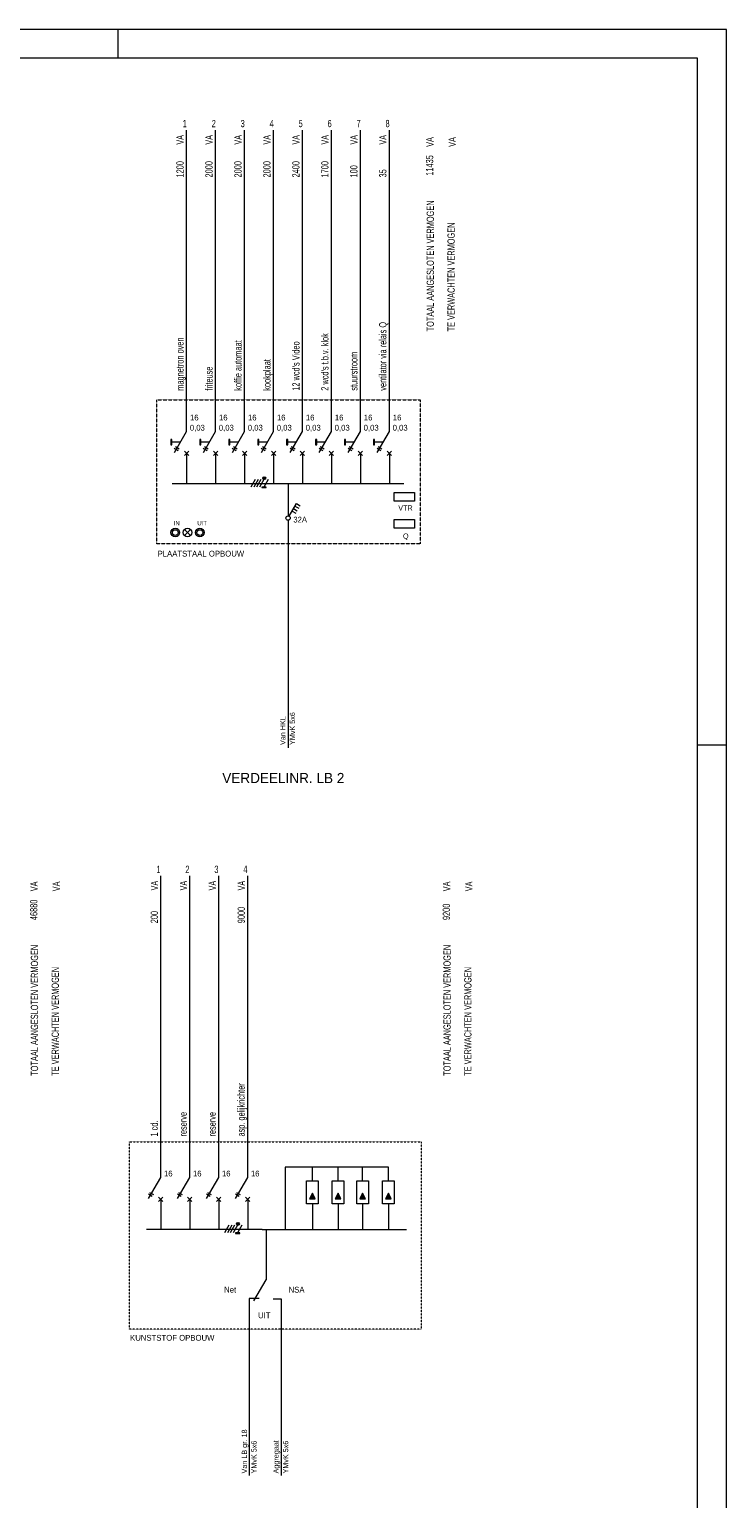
# Model space of a CAD drawing. Header units: millimetres. Extents: x -139194 to 127490, y -31463 to 78742.
# Tile 9 of 19: x -44360 to -20294, y 28008 to 78742. Entities that reach past the tile are written whole.
import ezdxf
from ezdxf.enums import TextEntityAlignment as Align

# ---------------------------------------------------------------- set-up
doc = ezdxf.new("R2010")
doc.units = ezdxf.units.MM
doc.linetypes.add('DGN2', pattern=[0.9512, 0.4756, -0.4756])
doc.linetypes.add('DGN3', pattern=[1.4268, 0.9512, -0.4756])
doc.layers.get('0').update_dxf_attribs({"linetype": 'CONTINUOUS'})
doc.layers.add('1', color=7, linetype='CONTINUOUS')
doc.layers.add('52', color=7, linetype='CONTINUOUS')
doc.styles.add('dgn001', font='dgn001.shx')
doc.styles.add('dgn003', font='dgn003.shx')

# ---------------------------------------------------------------- blocks, each defined once
blk = doc.blocks.new('A0')
at = {"layer": '1', "color": 7, "linetype": 'Continuous', "lineweight": 0}
for p, q in [((118.9, 84.1), (9.172, 84.1)), ((118.9, 0), (118.9, 84.1))]:
    blk.add_line(p, q, dxfattribs=at)
at = {"layer": '1', "color": 20, "linetype": 'Continuous', "lineweight": 0, "true_color": 0xff2626}
blk.add_line((97.9, 83.1), (97.9, 84.1), dxfattribs=at)
at = {"layer": '1', "color": 1, "linetype": 'Continuous', "lineweight": 0}
blk.add_line((117.9, 59.4), (118.9, 59.4), dxfattribs=at)
at = {"layer": '1', "color": 3, "linetype": 'Continuous', "lineweight": 0, "flags": 128}
blk.add_lwpolyline([(9.172, 1), (117.9, 1), (117.9, 83.1), (9.172, 83.1)], dxfattribs=at)
blk = doc.blocks.new('EO71')
at = {"layer": '52', "color": 2, "linetype": 'Continuous', "lineweight": 0, "true_color": 0xffff15}
blk.add_line((-0.413, 0.033), (0.007, 0.759), dxfattribs=at)
at = {"layer": '52', "color": 7, "linetype": 'Continuous', "lineweight": 0}
for p, q in [((-0.286, 0.1), (-0.417, 0.176)), ((-0.379, 0.241), (-0.249, 0.166)), ((0.082, -0.068), (-0.068, 0.082)), ((0.082, 0.082), (-0.068, -0.068))]:
    blk.add_line(p, q, dxfattribs=at)
at = {"layer": '52', "color": 254, "linetype": 'Continuous', "lineweight": 0, "style": 'dgn001'}
blk.add_text('16 ', height=0.199, dxfattribs=at).set_placement((0.119, 0.794))
blk = doc.blocks.new('EQ61')
at = {"layer": '52', "color": 2, "linetype": 'Continuous', "lineweight": 0}
for p, q in [((0.5, 1.799), (0.5, 12.212)), ((0.5, 1.047), (0.5, 0))]:
    blk.add_line(p, q, dxfattribs=at)
at = {"layer": '52', "color": 30, "linetype": 'Continuous', "lineweight": 0, "true_color": 0xff6f00, "flags": 128}
blk.add_lwpolyline([(1, 0), (0, 0)], dxfattribs=at)
at = {"color": 1, "linetype": 'Continuous', "lineweight": 0}
blk.add_blockref('EO71', (0.488, 1.039), dxfattribs=at)
at = {"layer": '52', "color": 7, "linetype": 'Continuous', "lineweight": 0, "style": 'dgn001', "width": 0.699995}
blk.add_text('1 ', height=0.249996, dxfattribs=at).set_placement((0.345, 12.436998), align=Align.MIDDLE_LEFT)
at = {"layer": '52', "color": 7, "linetype": 'Continuous', "lineweight": 0, "style": 'dgn001', "width": 0.62401}
blk.add_text('VA', height=0.249996, rotation=90, dxfattribs=at).set_placement((0.279002, 11.875), align=Align.MIDDLE_CENTER)
at = {"layer": '52', "color": 7, "linetype": 'Continuous', "lineweight": 0, "style": 'dgn001'}
for s, height, width, p in [('200 ', 0.249996, 0.699995, (0.272002, 10.575)), ('1 cd.                                        ', 0.250002, 0.700002, (0.268999, 3.212))]:
    blk.add_text(s, height=height, rotation=90, dxfattribs=dict(at, width=width)).set_placement(p, align=Align.MIDDLE_LEFT)
blk = doc.blocks.new('EO72')
at = {"layer": '52', "color": 2, "linetype": 'Continuous', "lineweight": 0, "true_color": 0xffff15}
blk.add_line((-0.413, 0.033), (0.007, 0.759), dxfattribs=at)
at = {"layer": '52', "color": 7, "linetype": 'Continuous', "lineweight": 0}
for p, q in [((-0.286, 0.1), (-0.417, 0.176)), ((-0.379, 0.241), (-0.249, 0.166)), ((0.082, -0.068), (-0.068, 0.082)), ((0.082, 0.082), (-0.068, -0.068))]:
    blk.add_line(p, q, dxfattribs=at)
at = {"layer": '52', "color": 254, "linetype": 'Continuous', "lineweight": 0, "style": 'dgn001'}
blk.add_text('16 ', height=0.199, dxfattribs=at).set_placement((0.119, 0.794))
blk = doc.blocks.new('EQ62')
at = {"layer": '52', "color": 2, "linetype": 'Continuous', "lineweight": 0}
for p, q in [((0.5, 1.799), (0.5, 12.212)), ((0.5, 1.047), (0.5, 0))]:
    blk.add_line(p, q, dxfattribs=at)
at = {"layer": '52', "color": 30, "linetype": 'Continuous', "lineweight": 0, "true_color": 0xff6f00, "flags": 128}
blk.add_lwpolyline([(1, 0), (0, 0)], dxfattribs=at)
at = {"color": 1, "linetype": 'Continuous', "lineweight": 0}
blk.add_blockref('EO72', (0.488, 1.039), dxfattribs=at)
at = {"layer": '52', "color": 7, "linetype": 'Continuous', "lineweight": 0, "style": 'dgn001', "width": 0.699995}
blk.add_text('2 ', height=0.249996, dxfattribs=at).set_placement((0.345, 12.436998), align=Align.MIDDLE_LEFT)
at = {"layer": '52', "color": 7, "linetype": 'Continuous', "lineweight": 0, "style": 'dgn001', "width": 0.62401}
blk.add_text('VA', height=0.249996, rotation=90, dxfattribs=at).set_placement((0.279002, 11.875), align=Align.MIDDLE_CENTER)
at = {"layer": '52', "color": 7, "linetype": 'Continuous', "lineweight": 0, "style": 'dgn001', "width": 0.700002}
blk.add_text('reserve                                      ', height=0.250002, rotation=90, dxfattribs=at).set_placement((0.268999, 3.212), align=Align.MIDDLE_LEFT)
blk = doc.blocks.new('EO73')
at = {"layer": '52', "color": 2, "linetype": 'Continuous', "lineweight": 0, "true_color": 0xffff15}
blk.add_line((-0.413, 0.033), (0.007, 0.759), dxfattribs=at)
at = {"layer": '52', "color": 7, "linetype": 'Continuous', "lineweight": 0}
for p, q in [((-0.286, 0.1), (-0.417, 0.176)), ((-0.379, 0.241), (-0.249, 0.166)), ((0.082, -0.068), (-0.068, 0.082)), ((0.082, 0.082), (-0.068, -0.068))]:
    blk.add_line(p, q, dxfattribs=at)
at = {"layer": '52', "color": 254, "linetype": 'Continuous', "lineweight": 0, "style": 'dgn001'}
blk.add_text('16 ', height=0.199, dxfattribs=at).set_placement((0.119, 0.794))
blk = doc.blocks.new('EQ63')
at = {"layer": '52', "color": 2, "linetype": 'Continuous', "lineweight": 0}
for p, q in [((0.5, 1.799), (0.5, 12.212)), ((0.5, 1.047), (0.5, 0))]:
    blk.add_line(p, q, dxfattribs=at)
at = {"layer": '52', "color": 30, "linetype": 'Continuous', "lineweight": 0, "true_color": 0xff6f00, "flags": 128}
blk.add_lwpolyline([(1, 0), (0, 0)], dxfattribs=at)
at = {"color": 1, "linetype": 'Continuous', "lineweight": 0}
blk.add_blockref('EO73', (0.488, 1.039), dxfattribs=at)
at = {"layer": '52', "color": 7, "linetype": 'Continuous', "lineweight": 0, "style": 'dgn001', "width": 0.699995}
blk.add_text('3 ', height=0.249996, dxfattribs=at).set_placement((0.345, 12.436998), align=Align.MIDDLE_LEFT)
at = {"layer": '52', "color": 7, "linetype": 'Continuous', "lineweight": 0, "style": 'dgn001', "width": 0.62401}
blk.add_text('VA', height=0.249996, rotation=90, dxfattribs=at).set_placement((0.279002, 11.875), align=Align.MIDDLE_CENTER)
at = {"layer": '52', "color": 7, "linetype": 'Continuous', "lineweight": 0, "style": 'dgn001', "width": 0.700002}
blk.add_text('reserve                                      ', height=0.250002, rotation=90, dxfattribs=at).set_placement((0.268999, 3.212), align=Align.MIDDLE_LEFT)
blk = doc.blocks.new('EO74')
at = {"layer": '52', "color": 2, "linetype": 'Continuous', "lineweight": 0, "true_color": 0xffff15}
blk.add_line((-0.413, 0.033), (0.007, 0.759), dxfattribs=at)
at = {"layer": '52', "color": 7, "linetype": 'Continuous', "lineweight": 0}
for p, q in [((-0.286, 0.1), (-0.417, 0.176)), ((-0.379, 0.241), (-0.249, 0.166)), ((0.082, -0.068), (-0.068, 0.082)), ((0.082, 0.082), (-0.068, -0.068))]:
    blk.add_line(p, q, dxfattribs=at)
at = {"layer": '52', "color": 254, "linetype": 'Continuous', "lineweight": 0, "style": 'dgn001'}
blk.add_text('16 ', height=0.199, dxfattribs=at).set_placement((0.119, 0.794))
blk = doc.blocks.new('EQ64')
at = {"layer": '52', "color": 2, "linetype": 'Continuous', "lineweight": 0}
for p, q in [((0.5, 1.799), (0.5, 12.212)), ((0.5, 1.047), (0.5, 0))]:
    blk.add_line(p, q, dxfattribs=at)
at = {"layer": '52', "color": 30, "linetype": 'Continuous', "lineweight": 0, "true_color": 0xff6f00, "flags": 128}
blk.add_lwpolyline([(1, 0), (0, 0)], dxfattribs=at)
at = {"color": 1, "linetype": 'Continuous', "lineweight": 0}
blk.add_blockref('EO74', (0.488, 1.039), dxfattribs=at)
at = {"layer": '52', "color": 7, "linetype": 'Continuous', "lineweight": 0, "style": 'dgn001', "width": 0.699995}
blk.add_text('4 ', height=0.249996, dxfattribs=at).set_placement((0.345, 12.436998), align=Align.MIDDLE_LEFT)
at = {"layer": '52', "color": 7, "linetype": 'Continuous', "lineweight": 0, "style": 'dgn001', "width": 0.62401}
blk.add_text('VA', height=0.249996, rotation=90, dxfattribs=at).set_placement((0.279002, 11.875), align=Align.MIDDLE_CENTER)
at = {"layer": '52', "color": 7, "linetype": 'Continuous', "lineweight": 0, "style": 'dgn001'}
for s, height, width, p in [('9000', 0.249996, 0.699995, (0.272002, 10.575)), ('asp. gelijkrichter                           ', 0.250002, 0.700002, (0.268999, 3.212))]:
    blk.add_text(s, height=height, rotation=90, dxfattribs=dict(at, width=width)).set_placement(p, align=Align.MIDDLE_LEFT)
blk = doc.blocks.new('EL9')
at = {"layer": '52'}
blk.add_hatch(color=2, dxfattribs=at).paths.add_polyline_path([(-0.1, 0.176), (0.1, 0.176), (0, 0.376)])
at = {"layer": '52', "color": 2, "linetype": 'Continuous', "lineweight": 0, "true_color": 0xffff15}
for p, q in [((-0.2, 0), (-0.2, 0.8)), ((-0.2, 0.8), (0.2, 0.8)), ((0.2, 0.8), (0.2, 0)), ((0.2, 0), (-0.2, 0))]:
    blk.add_line(p, q, dxfattribs=at)
at = {"layer": '52', "color": 2, "linetype": 'Continuous', "lineweight": 0, "flags": 128}
blk.add_lwpolyline([(-0.1, 0.176), (0.1, 0.176), (0, 0.376), (-0.1, 0.176)], dxfattribs=at)
blk = doc.blocks.new('EL91')
at = {"layer": '52'}
blk.add_hatch(color=2, dxfattribs=at).paths.add_polyline_path([(-0.1, 0.176), (0.1, 0.176), (0, 0.376)])
at = {"layer": '52', "color": 2, "linetype": 'Continuous', "lineweight": 0, "true_color": 0xffff15}
for p, q in [((-0.2, 0), (-0.2, 0.8)), ((-0.2, 0.8), (0.2, 0.8)), ((0.2, 0.8), (0.2, 0)), ((0.2, 0), (-0.2, 0))]:
    blk.add_line(p, q, dxfattribs=at)
at = {"layer": '52', "color": 2, "linetype": 'Continuous', "lineweight": 0, "flags": 128}
blk.add_lwpolyline([(-0.1, 0.176), (0.1, 0.176), (0, 0.376), (-0.1, 0.176)], dxfattribs=at)
blk = doc.blocks.new('EL92')
at = {"layer": '52'}
blk.add_hatch(color=2, dxfattribs=at).paths.add_polyline_path([(-0.1, 0.176), (0.1, 0.176), (0, 0.376)])
at = {"layer": '52', "color": 2, "linetype": 'Continuous', "lineweight": 0, "true_color": 0xffff15}
for p, q in [((-0.2, 0), (-0.2, 0.8)), ((-0.2, 0.8), (0.2, 0.8)), ((0.2, 0.8), (0.2, 0)), ((0.2, 0), (-0.2, 0))]:
    blk.add_line(p, q, dxfattribs=at)
at = {"layer": '52', "color": 2, "linetype": 'Continuous', "lineweight": 0, "flags": 128}
blk.add_lwpolyline([(-0.1, 0.176), (0.1, 0.176), (0, 0.376), (-0.1, 0.176)], dxfattribs=at)
blk = doc.blocks.new('EL93')
at = {"layer": '52'}
blk.add_hatch(color=2, dxfattribs=at).paths.add_polyline_path([(-0.1, 0.176), (0.1, 0.176), (0, 0.376)])
at = {"layer": '52', "color": 2, "linetype": 'Continuous', "lineweight": 0, "true_color": 0xffff15}
for p, q in [((-0.2, 0), (-0.2, 0.8)), ((-0.2, 0.8), (0.2, 0.8)), ((0.2, 0.8), (0.2, 0)), ((0.2, 0), (-0.2, 0))]:
    blk.add_line(p, q, dxfattribs=at)
at = {"layer": '52', "color": 2, "linetype": 'Continuous', "lineweight": 0, "flags": 128}
blk.add_lwpolyline([(-0.1, 0.176), (0.1, 0.176), (0, 0.376), (-0.1, 0.176)], dxfattribs=at)
blk = doc.blocks.new('EQ512')
at = {"layer": '52'}
blk.add_hatch(color=2, dxfattribs=at).paths.add_polyline_path([(-0.047, 1.342), (-0.01, 1.342), (-0.01, 1.53), (-0.047, 1.53)])
at = {"layer": '52', "color": 2, "linetype": 'Continuous', "lineweight": 0}
for p, q in [((0.5, 1.799), (0.5, 12.212)), ((0.5, 1.047), (0.5, 0))]:
    blk.add_line(p, q, dxfattribs=at)
at = {"layer": '52', "color": 2, "linetype": 'Continuous', "lineweight": 0, "true_color": 0xffff15}
blk.add_line((0.08, 1.073), (0.5, 1.799), dxfattribs=at)
at = {"layer": '52', "color": 7, "linetype": 'Continuous', "lineweight": 0}
for p, q in [((0.29, 1.436), (-0.01, 1.436)), ((0.207, 1.14), (0.076, 1.216)), ((0.114, 1.281), (0.244, 1.206)), ((0.575, 0.972), (0.425, 1.122)), ((0.575, 1.122), (0.425, 0.972))]:
    blk.add_line(p, q, dxfattribs=at)
at = {"layer": '52', "color": 2, "linetype": 'Continuous', "lineweight": 0, "flags": 128}
blk.add_lwpolyline([(-0.047, 1.342), (-0.01, 1.342), (-0.01, 1.53), (-0.047, 1.53), (-0.047, 1.342)], dxfattribs=at)
at = {"layer": '52', "color": 30, "linetype": 'Continuous', "lineweight": 0, "true_color": 0xff6f00, "flags": 128}
blk.add_lwpolyline([(1, 0), (0, 0)], dxfattribs=at)
at = {"layer": '52', "color": 7, "linetype": 'Continuous', "lineweight": 0, "style": 'dgn001', "width": 0.699995}
blk.add_text('1 ', height=0.249996, dxfattribs=at).set_placement((0.366, 12.436998), align=Align.MIDDLE_LEFT)
at = {"layer": '52', "color": 7, "linetype": 'Continuous', "lineweight": 0, "style": 'dgn001', "width": 0.62401}
blk.add_text('VA', height=0.249996, rotation=90, dxfattribs=at).set_placement((0.274002, 11.876), align=Align.MIDDLE_CENTER)
at = {"layer": '52', "color": 7, "linetype": 'Continuous', "lineweight": 0, "style": 'dgn001'}
for s, height, width, p in [('1200', 0.249996, 0.699995, (0.272002, 10.575)), ('magnetron oven                               ', 0.250002, 0.700002, (0.271999, 3.212))]:
    blk.add_text(s, height=height, rotation=90, dxfattribs=dict(at, width=width)).set_placement(p, align=Align.MIDDLE_LEFT)
at = {"layer": '52', "color": 254, "linetype": 'Continuous', "lineweight": 0, "style": 'dgn001'}
for s, p in [('0,03', (0.612, 1.834)), ('16', (0.618, 2.185))]:
    blk.add_text(s, height=0.199002, dxfattribs=at).set_placement(p)
blk = doc.blocks.new('EQ513')
at = {"layer": '52'}
blk.add_hatch(color=2, dxfattribs=at).paths.add_polyline_path([(-0.047, 1.342), (-0.01, 1.342), (-0.01, 1.53), (-0.047, 1.53)])
at = {"layer": '52', "color": 2, "linetype": 'Continuous', "lineweight": 0}
for p, q in [((0.5, 1.799), (0.5, 12.212)), ((0.5, 1.047), (0.5, 0))]:
    blk.add_line(p, q, dxfattribs=at)
at = {"layer": '52', "color": 2, "linetype": 'Continuous', "lineweight": 0, "true_color": 0xffff15}
blk.add_line((0.08, 1.073), (0.5, 1.799), dxfattribs=at)
at = {"layer": '52', "color": 7, "linetype": 'Continuous', "lineweight": 0}
for p, q in [((0.29, 1.436), (-0.01, 1.436)), ((0.207, 1.14), (0.076, 1.216)), ((0.114, 1.281), (0.244, 1.206)), ((0.575, 0.972), (0.425, 1.122)), ((0.575, 1.122), (0.425, 0.972))]:
    blk.add_line(p, q, dxfattribs=at)
at = {"layer": '52', "color": 2, "linetype": 'Continuous', "lineweight": 0, "flags": 128}
blk.add_lwpolyline([(-0.047, 1.342), (-0.01, 1.342), (-0.01, 1.53), (-0.047, 1.53), (-0.047, 1.342)], dxfattribs=at)
at = {"layer": '52', "color": 30, "linetype": 'Continuous', "lineweight": 0, "true_color": 0xff6f00, "flags": 128}
blk.add_lwpolyline([(1, 0), (0, 0)], dxfattribs=at)
at = {"layer": '52', "color": 7, "linetype": 'Continuous', "lineweight": 0, "style": 'dgn001', "width": 0.699995}
blk.add_text('2 ', height=0.249996, dxfattribs=at).set_placement((0.366, 12.436998), align=Align.MIDDLE_LEFT)
at = {"layer": '52', "color": 7, "linetype": 'Continuous', "lineweight": 0, "style": 'dgn001', "width": 0.62401}
blk.add_text('VA', height=0.249996, rotation=90, dxfattribs=at).set_placement((0.274002, 11.876), align=Align.MIDDLE_CENTER)
at = {"layer": '52', "color": 7, "linetype": 'Continuous', "lineweight": 0, "style": 'dgn001'}
for s, height, width, p in [('2000', 0.249996, 0.699995, (0.272002, 10.575)), ('friteuse                                     ', 0.250002, 0.700002, (0.271999, 3.212))]:
    blk.add_text(s, height=height, rotation=90, dxfattribs=dict(at, width=width)).set_placement(p, align=Align.MIDDLE_LEFT)
at = {"layer": '52', "color": 254, "linetype": 'Continuous', "lineweight": 0, "style": 'dgn001'}
for s, p in [('0,03', (0.612, 1.834)), ('16', (0.618, 2.185))]:
    blk.add_text(s, height=0.199002, dxfattribs=at).set_placement(p)
blk = doc.blocks.new('EQ514')
at = {"layer": '52'}
blk.add_hatch(color=2, dxfattribs=at).paths.add_polyline_path([(-0.047, 1.342), (-0.01, 1.342), (-0.01, 1.53), (-0.047, 1.53)])
at = {"layer": '52', "color": 2, "linetype": 'Continuous', "lineweight": 0}
for p, q in [((0.5, 1.799), (0.5, 12.212)), ((0.5, 1.047), (0.5, 0))]:
    blk.add_line(p, q, dxfattribs=at)
at = {"layer": '52', "color": 2, "linetype": 'Continuous', "lineweight": 0, "true_color": 0xffff15}
blk.add_line((0.08, 1.073), (0.5, 1.799), dxfattribs=at)
at = {"layer": '52', "color": 7, "linetype": 'Continuous', "lineweight": 0}
for p, q in [((0.29, 1.436), (-0.01, 1.436)), ((0.207, 1.14), (0.076, 1.216)), ((0.114, 1.281), (0.244, 1.206)), ((0.575, 0.972), (0.425, 1.122)), ((0.575, 1.122), (0.425, 0.972))]:
    blk.add_line(p, q, dxfattribs=at)
at = {"layer": '52', "color": 2, "linetype": 'Continuous', "lineweight": 0, "flags": 128}
blk.add_lwpolyline([(-0.047, 1.342), (-0.01, 1.342), (-0.01, 1.53), (-0.047, 1.53), (-0.047, 1.342)], dxfattribs=at)
at = {"layer": '52', "color": 30, "linetype": 'Continuous', "lineweight": 0, "true_color": 0xff6f00, "flags": 128}
blk.add_lwpolyline([(1, 0), (0, 0)], dxfattribs=at)
at = {"layer": '52', "color": 7, "linetype": 'Continuous', "lineweight": 0, "style": 'dgn001', "width": 0.699995}
blk.add_text('3 ', height=0.249996, dxfattribs=at).set_placement((0.366, 12.436998), align=Align.MIDDLE_LEFT)
at = {"layer": '52', "color": 7, "linetype": 'Continuous', "lineweight": 0, "style": 'dgn001', "width": 0.62401}
blk.add_text('VA', height=0.249996, rotation=90, dxfattribs=at).set_placement((0.274002, 11.876), align=Align.MIDDLE_CENTER)
at = {"layer": '52', "color": 7, "linetype": 'Continuous', "lineweight": 0, "style": 'dgn001'}
for s, height, width, p in [('2000', 0.249996, 0.699995, (0.272002, 10.575)), ('koffie automaat                              ', 0.250002, 0.700002, (0.271999, 3.212))]:
    blk.add_text(s, height=height, rotation=90, dxfattribs=dict(at, width=width)).set_placement(p, align=Align.MIDDLE_LEFT)
at = {"layer": '52', "color": 254, "linetype": 'Continuous', "lineweight": 0, "style": 'dgn001'}
for s, p in [('0,03', (0.612, 1.834)), ('16', (0.618, 2.185))]:
    blk.add_text(s, height=0.199002, dxfattribs=at).set_placement(p)
blk = doc.blocks.new('EQ515')
at = {"layer": '52'}
blk.add_hatch(color=2, dxfattribs=at).paths.add_polyline_path([(-0.047, 1.342), (-0.01, 1.342), (-0.01, 1.53), (-0.047, 1.53)])
at = {"layer": '52', "color": 2, "linetype": 'Continuous', "lineweight": 0}
for p, q in [((0.5, 1.799), (0.5, 12.212)), ((0.5, 1.047), (0.5, 0))]:
    blk.add_line(p, q, dxfattribs=at)
at = {"layer": '52', "color": 2, "linetype": 'Continuous', "lineweight": 0, "true_color": 0xffff15}
blk.add_line((0.08, 1.073), (0.5, 1.799), dxfattribs=at)
at = {"layer": '52', "color": 7, "linetype": 'Continuous', "lineweight": 0}
for p, q in [((0.29, 1.436), (-0.01, 1.436)), ((0.207, 1.14), (0.076, 1.216)), ((0.114, 1.281), (0.244, 1.206)), ((0.575, 0.972), (0.425, 1.122)), ((0.575, 1.122), (0.425, 0.972))]:
    blk.add_line(p, q, dxfattribs=at)
at = {"layer": '52', "color": 2, "linetype": 'Continuous', "lineweight": 0, "flags": 128}
blk.add_lwpolyline([(-0.047, 1.342), (-0.01, 1.342), (-0.01, 1.53), (-0.047, 1.53), (-0.047, 1.342)], dxfattribs=at)
at = {"layer": '52', "color": 30, "linetype": 'Continuous', "lineweight": 0, "true_color": 0xff6f00, "flags": 128}
blk.add_lwpolyline([(1, 0), (0, 0)], dxfattribs=at)
at = {"layer": '52', "color": 7, "linetype": 'Continuous', "lineweight": 0, "style": 'dgn001', "width": 0.699995}
blk.add_text('4 ', height=0.249996, dxfattribs=at).set_placement((0.366, 12.436998), align=Align.MIDDLE_LEFT)
at = {"layer": '52', "color": 7, "linetype": 'Continuous', "lineweight": 0, "style": 'dgn001', "width": 0.62401}
blk.add_text('VA', height=0.249996, rotation=90, dxfattribs=at).set_placement((0.274002, 11.876), align=Align.MIDDLE_CENTER)
at = {"layer": '52', "color": 7, "linetype": 'Continuous', "lineweight": 0, "style": 'dgn001'}
for s, height, width, p in [('2000', 0.249996, 0.699995, (0.272002, 10.575)), ('kookplaat                                    ', 0.250002, 0.700002, (0.271999, 3.212))]:
    blk.add_text(s, height=height, rotation=90, dxfattribs=dict(at, width=width)).set_placement(p, align=Align.MIDDLE_LEFT)
at = {"layer": '52', "color": 254, "linetype": 'Continuous', "lineweight": 0, "style": 'dgn001'}
for s, p in [('0,03', (0.612, 1.834)), ('16', (0.618, 2.185))]:
    blk.add_text(s, height=0.199002, dxfattribs=at).set_placement(p)
blk = doc.blocks.new('EQ516')
at = {"layer": '52'}
blk.add_hatch(color=2, dxfattribs=at).paths.add_polyline_path([(-0.047, 1.342), (-0.01, 1.342), (-0.01, 1.53), (-0.047, 1.53)])
at = {"layer": '52', "color": 2, "linetype": 'Continuous', "lineweight": 0}
for p, q in [((0.5, 1.799), (0.5, 12.212)), ((0.5, 1.047), (0.5, 0))]:
    blk.add_line(p, q, dxfattribs=at)
at = {"layer": '52', "color": 2, "linetype": 'Continuous', "lineweight": 0, "true_color": 0xffff15}
blk.add_line((0.08, 1.073), (0.5, 1.799), dxfattribs=at)
at = {"layer": '52', "color": 7, "linetype": 'Continuous', "lineweight": 0}
for p, q in [((0.29, 1.436), (-0.01, 1.436)), ((0.207, 1.14), (0.076, 1.216)), ((0.114, 1.281), (0.244, 1.206)), ((0.575, 0.972), (0.425, 1.122)), ((0.575, 1.122), (0.425, 0.972))]:
    blk.add_line(p, q, dxfattribs=at)
at = {"layer": '52', "color": 2, "linetype": 'Continuous', "lineweight": 0, "flags": 128}
blk.add_lwpolyline([(-0.047, 1.342), (-0.01, 1.342), (-0.01, 1.53), (-0.047, 1.53), (-0.047, 1.342)], dxfattribs=at)
at = {"layer": '52', "color": 30, "linetype": 'Continuous', "lineweight": 0, "true_color": 0xff6f00, "flags": 128}
blk.add_lwpolyline([(1, 0), (0, 0)], dxfattribs=at)
at = {"layer": '52', "color": 7, "linetype": 'Continuous', "lineweight": 0, "style": 'dgn001', "width": 0.699995}
blk.add_text('5 ', height=0.249996, dxfattribs=at).set_placement((0.366, 12.436998), align=Align.MIDDLE_LEFT)
at = {"layer": '52', "color": 7, "linetype": 'Continuous', "lineweight": 0, "style": 'dgn001', "width": 0.62401}
blk.add_text('VA', height=0.249996, rotation=90, dxfattribs=at).set_placement((0.274002, 11.876), align=Align.MIDDLE_CENTER)
at = {"layer": '52', "color": 7, "linetype": 'Continuous', "lineweight": 0, "style": 'dgn001'}
for s, height, width, p in [('2400', 0.249996, 0.699995, (0.272002, 10.575)), ("12 wcd's Video                               ", 0.250002, 0.700002, (0.271999, 3.212))]:
    blk.add_text(s, height=height, rotation=90, dxfattribs=dict(at, width=width)).set_placement(p, align=Align.MIDDLE_LEFT)
at = {"layer": '52', "color": 254, "linetype": 'Continuous', "lineweight": 0, "style": 'dgn001'}
for s, p in [('0,03', (0.612, 1.834)), ('16', (0.618, 2.185))]:
    blk.add_text(s, height=0.199002, dxfattribs=at).set_placement(p)
blk = doc.blocks.new('EQ517')
at = {"layer": '52'}
blk.add_hatch(color=2, dxfattribs=at).paths.add_polyline_path([(-0.047, 1.342), (-0.01, 1.342), (-0.01, 1.53), (-0.047, 1.53)])
at = {"layer": '52', "color": 2, "linetype": 'Continuous', "lineweight": 0}
for p, q in [((0.5, 1.799), (0.5, 12.212)), ((0.5, 1.047), (0.5, 0))]:
    blk.add_line(p, q, dxfattribs=at)
at = {"layer": '52', "color": 2, "linetype": 'Continuous', "lineweight": 0, "true_color": 0xffff15}
blk.add_line((0.08, 1.073), (0.5, 1.799), dxfattribs=at)
at = {"layer": '52', "color": 7, "linetype": 'Continuous', "lineweight": 0}
for p, q in [((0.29, 1.436), (-0.01, 1.436)), ((0.207, 1.14), (0.076, 1.216)), ((0.114, 1.281), (0.244, 1.206)), ((0.575, 0.972), (0.425, 1.122)), ((0.575, 1.122), (0.425, 0.972))]:
    blk.add_line(p, q, dxfattribs=at)
at = {"layer": '52', "color": 2, "linetype": 'Continuous', "lineweight": 0, "flags": 128}
blk.add_lwpolyline([(-0.047, 1.342), (-0.01, 1.342), (-0.01, 1.53), (-0.047, 1.53), (-0.047, 1.342)], dxfattribs=at)
at = {"layer": '52', "color": 30, "linetype": 'Continuous', "lineweight": 0, "true_color": 0xff6f00, "flags": 128}
blk.add_lwpolyline([(1, 0), (0, 0)], dxfattribs=at)
at = {"layer": '52', "color": 7, "linetype": 'Continuous', "lineweight": 0, "style": 'dgn001', "width": 0.699995}
blk.add_text('6 ', height=0.249996, dxfattribs=at).set_placement((0.366, 12.436998), align=Align.MIDDLE_LEFT)
at = {"layer": '52', "color": 7, "linetype": 'Continuous', "lineweight": 0, "style": 'dgn001', "width": 0.62401}
blk.add_text('VA', height=0.249996, rotation=90, dxfattribs=at).set_placement((0.274002, 11.876), align=Align.MIDDLE_CENTER)
at = {"layer": '52', "color": 7, "linetype": 'Continuous', "lineweight": 0, "style": 'dgn001'}
for s, height, width, p in [('1700', 0.249996, 0.699995, (0.272002, 10.575)), ("2 wcd's t.b.v. klok                          ", 0.250002, 0.700002, (0.271999, 3.212))]:
    blk.add_text(s, height=height, rotation=90, dxfattribs=dict(at, width=width)).set_placement(p, align=Align.MIDDLE_LEFT)
at = {"layer": '52', "color": 254, "linetype": 'Continuous', "lineweight": 0, "style": 'dgn001'}
for s, p in [('0,03', (0.612, 1.834)), ('16', (0.618, 2.185))]:
    blk.add_text(s, height=0.199002, dxfattribs=at).set_placement(p)
blk = doc.blocks.new('EQ518')
at = {"layer": '52'}
blk.add_hatch(color=2, dxfattribs=at).paths.add_polyline_path([(-0.047, 1.342), (-0.01, 1.342), (-0.01, 1.53), (-0.047, 1.53)])
at = {"layer": '52', "color": 2, "linetype": 'Continuous', "lineweight": 0}
for p, q in [((0.5, 1.799), (0.5, 12.212)), ((0.5, 1.047), (0.5, 0))]:
    blk.add_line(p, q, dxfattribs=at)
at = {"layer": '52', "color": 2, "linetype": 'Continuous', "lineweight": 0, "true_color": 0xffff15}
blk.add_line((0.08, 1.073), (0.5, 1.799), dxfattribs=at)
at = {"layer": '52', "color": 7, "linetype": 'Continuous', "lineweight": 0}
for p, q in [((0.29, 1.436), (-0.01, 1.436)), ((0.207, 1.14), (0.076, 1.216)), ((0.114, 1.281), (0.244, 1.206)), ((0.575, 0.972), (0.425, 1.122)), ((0.575, 1.122), (0.425, 0.972))]:
    blk.add_line(p, q, dxfattribs=at)
at = {"layer": '52', "color": 2, "linetype": 'Continuous', "lineweight": 0, "flags": 128}
blk.add_lwpolyline([(-0.047, 1.342), (-0.01, 1.342), (-0.01, 1.53), (-0.047, 1.53), (-0.047, 1.342)], dxfattribs=at)
at = {"layer": '52', "color": 30, "linetype": 'Continuous', "lineweight": 0, "true_color": 0xff6f00, "flags": 128}
blk.add_lwpolyline([(1, 0), (0, 0)], dxfattribs=at)
at = {"layer": '52', "color": 7, "linetype": 'Continuous', "lineweight": 0, "style": 'dgn001', "width": 0.699995}
blk.add_text('7 ', height=0.249996, dxfattribs=at).set_placement((0.366, 12.436998), align=Align.MIDDLE_LEFT)
at = {"layer": '52', "color": 7, "linetype": 'Continuous', "lineweight": 0, "style": 'dgn001', "width": 0.62401}
blk.add_text('VA', height=0.249996, rotation=90, dxfattribs=at).set_placement((0.274002, 11.876), align=Align.MIDDLE_CENTER)
at = {"layer": '52', "color": 7, "linetype": 'Continuous', "lineweight": 0, "style": 'dgn001'}
for s, height, width, p in [('100 ', 0.249996, 0.699995, (0.272002, 10.575)), ('stuurstroom                                  ', 0.250002, 0.700002, (0.271999, 3.212))]:
    blk.add_text(s, height=height, rotation=90, dxfattribs=dict(at, width=width)).set_placement(p, align=Align.MIDDLE_LEFT)
at = {"layer": '52', "color": 254, "linetype": 'Continuous', "lineweight": 0, "style": 'dgn001'}
for s, p in [('0,03', (0.612, 1.834)), ('16', (0.618, 2.185))]:
    blk.add_text(s, height=0.199002, dxfattribs=at).set_placement(p)
blk = doc.blocks.new('EQ519')
at = {"layer": '52'}
blk.add_hatch(color=2, dxfattribs=at).paths.add_polyline_path([(-0.047, 1.342), (-0.01, 1.342), (-0.01, 1.53), (-0.047, 1.53)])
at = {"layer": '52', "color": 2, "linetype": 'Continuous', "lineweight": 0}
for p, q in [((0.5, 1.799), (0.5, 12.212)), ((0.5, 1.047), (0.5, 0))]:
    blk.add_line(p, q, dxfattribs=at)
at = {"layer": '52', "color": 2, "linetype": 'Continuous', "lineweight": 0, "true_color": 0xffff15}
blk.add_line((0.08, 1.073), (0.5, 1.799), dxfattribs=at)
at = {"layer": '52', "color": 7, "linetype": 'Continuous', "lineweight": 0}
for p, q in [((0.29, 1.436), (-0.01, 1.436)), ((0.207, 1.14), (0.076, 1.216)), ((0.114, 1.281), (0.244, 1.206)), ((0.575, 0.972), (0.425, 1.122)), ((0.575, 1.122), (0.425, 0.972))]:
    blk.add_line(p, q, dxfattribs=at)
at = {"layer": '52', "color": 2, "linetype": 'Continuous', "lineweight": 0, "flags": 128}
blk.add_lwpolyline([(-0.047, 1.342), (-0.01, 1.342), (-0.01, 1.53), (-0.047, 1.53), (-0.047, 1.342)], dxfattribs=at)
at = {"layer": '52', "color": 30, "linetype": 'Continuous', "lineweight": 0, "true_color": 0xff6f00, "flags": 128}
blk.add_lwpolyline([(1, 0), (0, 0)], dxfattribs=at)
at = {"layer": '52', "color": 7, "linetype": 'Continuous', "lineweight": 0, "style": 'dgn001', "width": 0.699995}
blk.add_text('8 ', height=0.249996, dxfattribs=at).set_placement((0.366, 12.436998), align=Align.MIDDLE_LEFT)
at = {"layer": '52', "color": 7, "linetype": 'Continuous', "lineweight": 0, "style": 'dgn001', "width": 0.62401}
blk.add_text('VA', height=0.249996, rotation=90, dxfattribs=at).set_placement((0.274002, 11.876), align=Align.MIDDLE_CENTER)
at = {"layer": '52', "color": 7, "linetype": 'Continuous', "lineweight": 0, "style": 'dgn001'}
for s, height, width, p in [('35  ', 0.249996, 0.699995, (0.272002, 10.575)), ('ventilator via relais Q                      ', 0.250002, 0.700002, (0.271999, 3.212))]:
    blk.add_text(s, height=height, rotation=90, dxfattribs=dict(at, width=width)).set_placement(p, align=Align.MIDDLE_LEFT)
at = {"layer": '52', "color": 254, "linetype": 'Continuous', "lineweight": 0, "style": 'dgn001'}
for s, p in [('0,03', (0.612, 1.834)), ('16', (0.618, 2.185))]:
    blk.add_text(s, height=0.199002, dxfattribs=at).set_placement(p)
blk = doc.blocks.new('EP82')
at = {"layer": '52', "color": 2, "linetype": 'Continuous', "lineweight": 0, "true_color": 0xffff21}
for p, q in [((0.037, 0.064), (0.288, 0.498)), ((0.138, 0.237), (0.268, 0.162)), ((0.188, 0.324), (0.318, 0.249)), ((0.238, 0.411), (0.368, 0.336)), ((0.288, 0.498), (0.418, 0.423))]:
    blk.add_line(p, q, dxfattribs=at)
blk.add_circle((0, 0), 0.075, dxfattribs=at)
at = {"layer": '52', "color": 253, "linetype": 'Continuous', "lineweight": 0, "true_color": 0xa6a6a6, "style": 'dgn001'}
blk.add_text('32A', height=0.199, dxfattribs=at).set_placement((0.183, -0.155))
blk = doc.blocks.new('EM91')
at = {"layer": '52', "true_color": 0xffff15}
h = blk.add_hatch(color=2, dxfattribs=at)
edge = h.paths.add_edge_path()
edge.add_arc((-0.068, 0.178), 0.05, 0, 360)
blk.add_hatch(color=2, dxfattribs=at).paths.add_polyline_path([(-0.155, -0.15), (-0.005, -0.15), (-0.005, -0.13), (-0.155, -0.13)])
at = {"layer": '52', "color": 2, "linetype": 'Continuous', "lineweight": 0, "true_color": 0xffff15}
for p, q in [((-0.381, 0.13), (-0.53, -0.13)), ((-0.281, 0.13), (-0.43, -0.13)), ((-0.181, 0.13), (-0.33, -0.13)), ((-0.081, 0.13), (-0.23, -0.13)), ((0.069, 0.13), (-0.08, -0.13))]:
    blk.add_line(p, q, dxfattribs=at)
at = {"layer": '52', "color": 2, "linetype": 'Continuous', "lineweight": 0, "true_color": 0xffff15, "flags": 128}
blk.add_lwpolyline([(-0.155, -0.15), (-0.005, -0.15), (-0.005, -0.13), (-0.155, -0.13), (-0.155, -0.15)], dxfattribs=at)
at = {"layer": '52', "color": 2, "linetype": 'Continuous', "lineweight": 0, "true_color": 0xffff15}
blk.add_circle((-0.068, 0.178), 0.05, dxfattribs=at)
blk = doc.blocks.new('EM92')
at = {"layer": '52', "true_color": 0xffff15}
h = blk.add_hatch(color=2, dxfattribs=at)
edge = h.paths.add_edge_path()
edge.add_arc((-0.068, 0.178), 0.05, 0, 360)
blk.add_hatch(color=2, dxfattribs=at).paths.add_polyline_path([(-0.155, -0.15), (-0.005, -0.15), (-0.005, -0.13), (-0.155, -0.13)])
at = {"layer": '52', "color": 2, "linetype": 'Continuous', "lineweight": 0, "true_color": 0xffff15}
for p, q in [((-0.381, 0.13), (-0.53, -0.13)), ((-0.281, 0.13), (-0.43, -0.13)), ((-0.181, 0.13), (-0.33, -0.13)), ((-0.081, 0.13), (-0.23, -0.13)), ((0.069, 0.13), (-0.08, -0.13))]:
    blk.add_line(p, q, dxfattribs=at)
at = {"layer": '52', "color": 2, "linetype": 'Continuous', "lineweight": 0, "true_color": 0xffff15, "flags": 128}
blk.add_lwpolyline([(-0.155, -0.15), (-0.005, -0.15), (-0.005, -0.13), (-0.155, -0.13), (-0.155, -0.15)], dxfattribs=at)
at = {"layer": '52', "color": 2, "linetype": 'Continuous', "lineweight": 0, "true_color": 0xffff15}
blk.add_circle((-0.068, 0.178), 0.05, dxfattribs=at)
blk = doc.blocks.new('ER83')
at = {"layer": '52', "color": 7, "linetype": 'Continuous', "lineweight": 0, "style": 'dgn001', "width": 0.699995}
for s, p in [('VA', (-0.372998, 6.371)), ('VA', (0.394002, 6.371)), ('11435 ', (-0.382998, 5.377)), ('TOTAAL AANGESLOTEN VERMOGEN', (-0.358998, 0)), ('TE VERWACHTEN VERMOGEN', (0.359002, 0))]:
    blk.add_text(s, height=0.249996, rotation=90, dxfattribs=at).set_placement(p, align=Align.MIDDLE_LEFT)
blk = doc.blocks.new('ER87')
at = {"layer": '52', "color": 7, "linetype": 'Continuous', "lineweight": 0, "style": 'dgn001', "width": 0.699995}
for s, p in [('VA', (-0.372998, 6.371)), ('VA', (0.394002, 6.371)), ('46880 ', (-0.382998, 5.377)), ('TOTAAL AANGESLOTEN VERMOGEN', (-0.358998, 0)), ('TE VERWACHTEN VERMOGEN', (0.359002, 0))]:
    blk.add_text(s, height=0.249996, rotation=90, dxfattribs=at).set_placement(p, align=Align.MIDDLE_LEFT)
blk = doc.blocks.new('ER88')
at = {"layer": '52', "color": 7, "linetype": 'Continuous', "lineweight": 0, "style": 'dgn001', "width": 0.699995}
for s, p in [('VA', (-0.372998, 6.371)), ('VA', (0.394002, 6.371)), ('9200  ', (-0.382998, 5.377)), ('TOTAAL AANGESLOTEN VERMOGEN', (-0.358998, 0)), ('TE VERWACHTEN VERMOGEN', (0.359002, 0))]:
    blk.add_text(s, height=0.249996, rotation=90, dxfattribs=at).set_placement(p, align=Align.MIDDLE_LEFT)
blk = doc.blocks.new('EAD027')
at = {"layer": '52', "color": 2, "linetype": 'Continuous', "lineweight": 0, "true_color": 0xffff15}
for p, q in [((-0.35, 0.3), (0.35, 0.3)), ((-0.35, 0), (-0.35, 0.3)), ((0.35, 0), (-0.35, 0)), ((0.35, 0.3), (0.35, 0))]:
    blk.add_line(p, q, dxfattribs=at)
blk = doc.blocks.new('EAD028')
at = {"layer": '52', "color": 2, "linetype": 'Continuous', "lineweight": 0, "true_color": 0xffff15}
for p, q in [((-0.35, 0.3), (0.35, 0.3)), ((-0.35, 0), (-0.35, 0.3)), ((0.35, 0), (-0.35, 0)), ((0.35, 0.3), (0.35, 0))]:
    blk.add_line(p, q, dxfattribs=at)
blk = doc.blocks.new('OT_I2')
at = {"layer": '52', "color": 2, "linetype": 'Continuous', "lineweight": 0}
for radius in [0.15, 0.1]:
    blk.add_circle((0, 0), radius, dxfattribs=at)
at = {"layer": '52', "color": 254, "linetype": 'Continuous', "lineweight": 0, "style": 'dgn001'}
blk.add_text('IN ', height=0.15, dxfattribs=at).set_placement((0.078, 0.251), align=Align.CENTER)
blk = doc.blocks.new('OT_I1')
at = {"layer": '52', "color": 2, "linetype": 'Continuous', "lineweight": 0}
for p, q in [((-0.106, 0.106), (0.106, -0.106)), ((0.106, 0.106), (-0.106, -0.106))]:
    blk.add_line(p, q, dxfattribs=at)
blk.add_circle((0, 0), 0.15, dxfattribs=at)
blk = doc.blocks.new('OT_I21')
at = {"layer": '52', "color": 2, "linetype": 'Continuous', "lineweight": 0}
for radius in [0.15, 0.1]:
    blk.add_circle((0, 0), radius, dxfattribs=at)
at = {"layer": '52', "color": 254, "linetype": 'Continuous', "lineweight": 0, "style": 'dgn001'}
blk.add_text('UIT', height=0.15, dxfattribs=at).set_placement((0.078, 0.251), align=Align.CENTER)

msp = doc.modelspace()

# ---------------------------------------------------------------- linework, layer by layer
at = {"layer": '52', "color": 2, "linetype": 'Continuous', "lineweight": 0}
for p, q in [((-35433, 63053), (-35433, 61944)), ((-35433, 61794), (-35433, 53937)), ((-35530, 39449), (-35530, 37300)), ((-31969, 39449), (-35530, 39449)), ((-34590, 38984), (-34590, 39471)), ((-33705, 38984), (-33705, 39449)), ((-32859, 38984), (-32859, 39449)), ((-31969, 38984), (-31969, 39449)), ((-34590, 38184), (-34590, 37300)), ((-33705, 38184), (-33705, 37300)), ((-32859, 38184), (-32859, 37300)), ((-31969, 38184), (-31969, 37300)), ((-36190, 37300), (-36190, 35566))]:
    msp.add_line(p, q, dxfattribs=at)
at = {"layer": '52', "color": 30, "linetype": 'Continuous', "lineweight": 0, "true_color": 0xff6f00}
msp.add_line((-36320, 37300), (-31346, 37300), dxfattribs=at)
at = {"layer": '52', "color": 2, "linetype": 'Continuous', "lineweight": 0, "true_color": 0xffff15}
msp.add_line((-36609, 34840), (-36190, 35566), dxfattribs=at)
at = {"layer": '52', "color": 7, "linetype": 'DGN3', "lineweight": 0, "flags": 128}
msp.add_lwpolyline([(-39959, 65953), (-30869, 65953), (-30869, 60977), (-39959, 60977), (-39959, 65953)], dxfattribs=at)
at = {"layer": '52', "color": 7, "linetype": 'DGN2', "lineweight": 0, "flags": 128}
msp.add_lwpolyline([(-40906, 40331), (-30838, 40331), (-30838, 33854), (-40906, 33854), (-40906, 40331)], dxfattribs=at)
at = {"layer": '52', "color": 2, "linetype": 'Continuous', "lineweight": 0, "flags": 128}
for points in [[(-36429, 34919), (-36772, 34919), (-36772, 28805)], [(-35946, 34906), (-35666, 34906), (-35666, 28805)]]:
    msp.add_lwpolyline(points, dxfattribs=at)

# ---------------------------------------------------------------- block references
at = {"color": 1, "linetype": 'Continuous', "lineweight": 0, "xscale": 1000, "yscale": 1000, "zscale": 1000}
for name, p in [('A0', (-139194, -5358)), ('EQ512', (-39433, 63053)), ('EQ513', (-38433, 63053)), ('EQ514', (-37433, 63053)), ('EQ515', (-36433, 63053)), ('EQ516', (-35433, 63053)), ('EQ517', (-34433, 63053)), ('EQ518', (-33433, 63053)), ('EQ519', (-32433, 63053)), ('ER83', (-30162, 68313)), ('EM92', (-36185, 63068)), ('EAD028', (-31413, 62450)), ('EP82', (-35433, 61869)), ('OT_I2', (-39323, 61366)), ('OT_I1', (-38899, 61366)), ('OT_I21', (-38475, 61366)), ('EAD027', (-31413, 61521)), ('EQ61', (-40320, 37300)), ('EQ62', (-39320, 37300)), ('EQ63', (-38320, 37300)), ('EQ64', (-37320, 37300)), ('ER87', (-43826, 42608)), ('ER88', (-29584, 42608)), ('EL9', (-34590, 38184)), ('EL91', (-33705, 38184)), ('EL92', (-32859, 38184)), ('EL93', (-31969, 38184)), ('EM91', (-37095, 37315))]:
    msp.add_blockref(name, p, dxfattribs=at)

# ---------------------------------------------------------------- texts
at = {"layer": '52', "color": 1, "linetype": 'Continuous', "lineweight": 0, "true_color": 0xff0d0d, "style": 'dgn003'}
for s, p in [('VTR', (-31626, 62126)), ('Q', (-31464, 61154))]:
    msp.add_text(s, height=180, dxfattribs=at).set_placement(p)
at = {"layer": '52', "color": 7, "linetype": 'Continuous', "lineweight": 0, "style": 'dgn003'}
for s, p in [('PLAATSTAAL OPBOUW', (-39934, 60538)), ('KUNSTSTOF OPBOUW', (-40885, 33461))]:
    msp.add_text(s, height=200, dxfattribs=at).set_placement(p)
for s, p in [('Van HKL', (-35522, 54032)), ('YMvK 5x6', (-35191, 54032)), ('Van LB gr. 18', (-36849, 28876)), ('Aggregaat', (-35755, 28876)), ('YMvK 5x6', (-36518, 28876)), ('YMvK 5x6', (-35424, 28876))]:
    msp.add_text(s, height=180, rotation=90, dxfattribs=at).set_placement(p)
at = {"layer": '52', "color": 2, "linetype": 'Continuous', "lineweight": 0, "true_color": 0xffff15, "style": 'dgn003'}
msp.add_text('VERDEELINR. LB 2', height=350, dxfattribs=at).set_placement((-37702, 52716))
at = {"layer": '52', "color": 2, "linetype": 'Continuous', "lineweight": 0, "style": 'dgn003'}
for s, p in [('Net', (-37637, 35122)), ('NSA', (-35412, 35122)), ('UIT', (-36467, 34235))]:
    msp.add_text(s, height=200, dxfattribs=at).set_placement(p)

doc.saveas('drawing.dxf')
